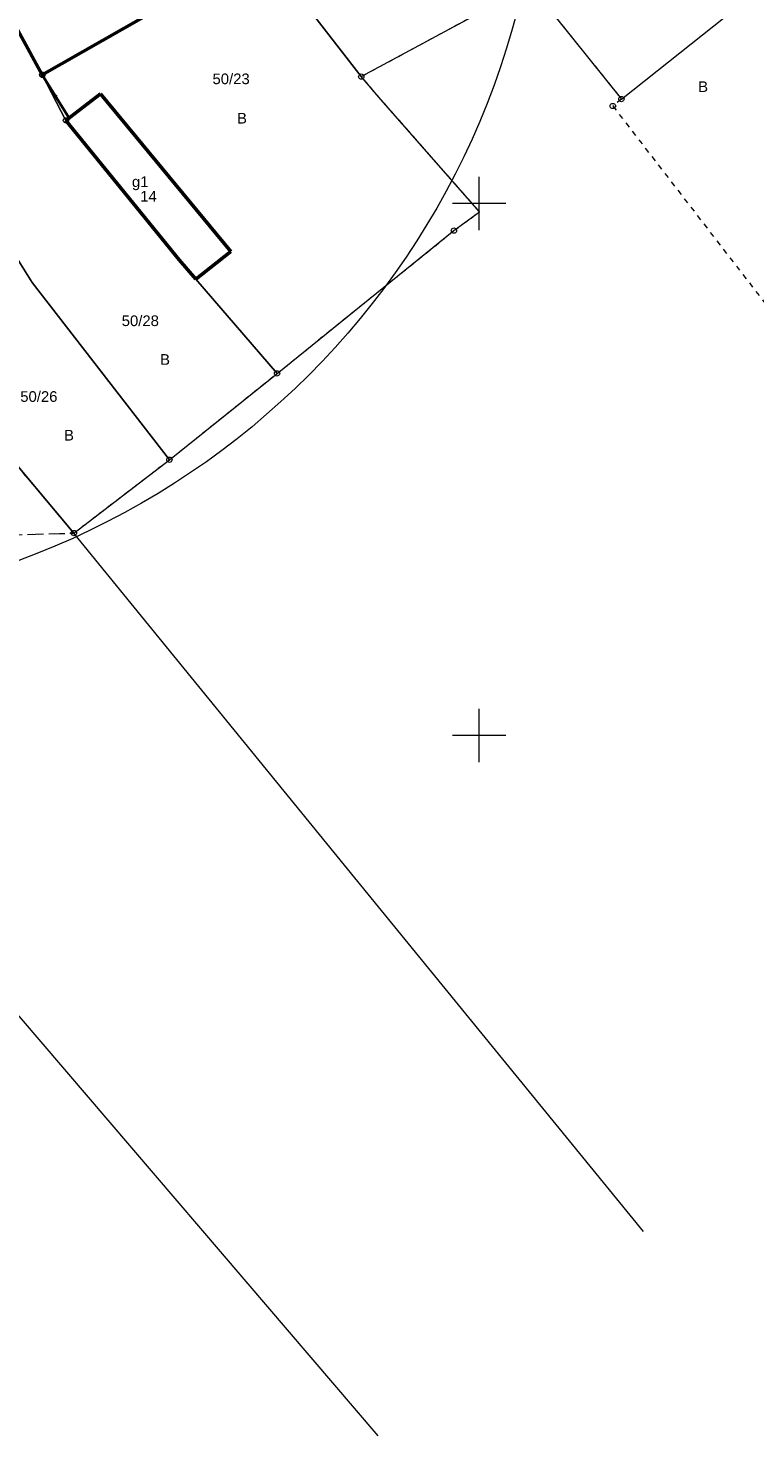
# Model space of a CAD drawing. Extents: x 5474185 to 5474933, y 5916077 to 5916824.
# Tile 119 of 256: x 5474708 to 5474776, y 5916084 to 5916216. Entities that reach past the tile are written whole.
import ezdxf
from ezdxf.enums import TextEntityAlignment as Align

# ---------------------------------------------------------------- set-up
doc = ezdxf.new("R2010")
doc.units = 0
doc.linetypes.add('PRZER1-1', pattern=[1, 0.5, -0.5])
doc.linetypes.add('PRZER3-1', pattern=[2, 1.5, -0.5])
for name, color, linetype, lineweight in [('GEPPGD', 253, 'CONTINUOUS', 18), ('GESBZO', 253, 'CONTINUOUS', 50), ('GESBZO_O', 253, 'CONTINUOUS', 50), ('GESDZI', 253, 'CONTINUOUS', 18), ('GESDZI_O', 253, 'CONTINUOUS', 18), ('GESKKL', 253, 'CONTINUOUS', 18), ('GESUZY', 253, 'CONTINUOUS', 18), ('GESUZY_O', 253, 'CONTINUOUS', 18), ('GSLKOG', 253, 'CONTINUOUS', 35), ('IS HP zasięg', 251, 'CONTINUOUS', 20), ('Ramka sekcyjna', 253, 'CONTINUOUS', 18)]:
    doc.layers.add(name, color=color, linetype=linetype, lineweight=lineweight)
doc.styles.add('Arial', font='arial.ttf')

msp = doc.modelspace()

# ---------------------------------------------------------------- hatches: boundary and pattern name
at = {"layer": 'GEPPGD'}
for points in [[(5474740.78, 5916209.735), (5474740.766094, 5916209.737202), (5474740.75355, 5916209.743594), (5474740.743594, 5916209.75355), (5474740.737202, 5916209.766094), (5474740.735, 5916209.78), (5474740.737202, 5916209.793906), (5474740.743594, 5916209.80645), (5474740.75355, 5916209.816406), (5474740.766094, 5916209.822798), (5474740.78, 5916209.825), (5474740.793906, 5916209.822798), (5474740.80645, 5916209.816406), (5474740.816406, 5916209.80645), (5474740.822798, 5916209.793906), (5474740.825, 5916209.78), (5474740.822798, 5916209.766094), (5474740.816406, 5916209.75355), (5474740.80645, 5916209.743594), (5474740.793906, 5916209.737202)], [(5474718.58, 5916198.655), (5474718.566094, 5916198.657202), (5474718.55355, 5916198.663594), (5474718.543594, 5916198.67355), (5474718.537202, 5916198.686094), (5474718.535, 5916198.7), (5474718.537202, 5916198.713906), (5474718.543594, 5916198.72645), (5474718.55355, 5916198.736406), (5474718.566094, 5916198.742798), (5474718.58, 5916198.745), (5474718.593906, 5916198.742798), (5474718.60645, 5916198.736406), (5474718.616406, 5916198.72645), (5474718.622798, 5916198.713906), (5474718.625, 5916198.7), (5474718.622798, 5916198.686094), (5474718.616406, 5916198.67355), (5474718.60645, 5916198.663594), (5474718.593906, 5916198.657202)], [(5474750.05, 5916199.185), (5474750.036094, 5916199.187202), (5474750.02355, 5916199.193594), (5474750.013594, 5916199.20355), (5474750.007202, 5916199.216094), (5474750.005, 5916199.23), (5474750.007202, 5916199.243906), (5474750.013594, 5916199.25645), (5474750.02355, 5916199.266406), (5474750.036094, 5916199.272798), (5474750.05, 5916199.275), (5474750.063906, 5916199.272798), (5474750.07645, 5916199.266406), (5474750.086406, 5916199.25645), (5474750.092798, 5916199.243906), (5474750.095, 5916199.23), (5474750.092798, 5916199.216094), (5474750.086406, 5916199.20355), (5474750.07645, 5916199.193594), (5474750.063906, 5916199.187202)], [(5474721.83, 5916194.655), (5474721.816094, 5916194.657202), (5474721.80355, 5916194.663594), (5474721.793594, 5916194.67355), (5474721.787202, 5916194.686094), (5474721.785, 5916194.7), (5474721.787202, 5916194.713906), (5474721.793594, 5916194.72645), (5474721.80355, 5916194.736406), (5474721.816094, 5916194.742798), (5474721.83, 5916194.745), (5474721.843906, 5916194.742798), (5474721.85645, 5916194.736406), (5474721.866406, 5916194.72645), (5474721.872798, 5916194.713906), (5474721.875, 5916194.7), (5474721.872798, 5916194.686094), (5474721.866406, 5916194.67355), (5474721.85645, 5916194.663594), (5474721.843906, 5916194.657202)], [(5474708.02, 5916192.515), (5474708.006094, 5916192.517202), (5474707.99355, 5916192.523594), (5474707.983594, 5916192.53355), (5474707.977202, 5916192.546094), (5474707.975, 5916192.56), (5474707.977202, 5916192.573906), (5474707.983594, 5916192.58645), (5474707.99355, 5916192.596406), (5474708.006094, 5916192.602798), (5474708.02, 5916192.605), (5474708.033906, 5916192.602798), (5474708.04645, 5916192.596406), (5474708.056406, 5916192.58645), (5474708.062798, 5916192.573906), (5474708.065, 5916192.56), (5474708.062798, 5916192.546094), (5474708.056406, 5916192.53355), (5474708.04645, 5916192.523594), (5474708.033906, 5916192.517202)], [(5474737.36, 5916137.785), (5474737.346094, 5916137.787202), (5474737.33355, 5916137.793594), (5474737.323594, 5916137.80355), (5474737.317202, 5916137.816094), (5474737.315, 5916137.83), (5474737.317202, 5916137.843906), (5474737.323594, 5916137.85645), (5474737.33355, 5916137.866406), (5474737.346094, 5916137.872798), (5474737.36, 5916137.875), (5474737.373906, 5916137.872798), (5474737.38645, 5916137.866406), (5474737.396406, 5916137.85645), (5474737.402798, 5916137.843906), (5474737.405, 5916137.83), (5474737.402798, 5916137.816094), (5474737.396406, 5916137.80355), (5474737.38645, 5916137.793594), (5474737.373906, 5916137.787202)]]:
    msp.add_hatch(color=256, dxfattribs=at).paths.add_polyline_path(points)
at = {"layer": 'GSLKOG'}
for points in [[(5474708.96558, 5916211.915089), (5474708.92012, 5916211.919604), (5474708.877378, 5916211.935733), (5474708.840265, 5916211.962373), (5474708.811313, 5916211.997711), (5474708.792494, 5916212.039339), (5474708.785089, 5916212.08442), (5474708.789604, 5916212.12988), (5474708.805733, 5916212.172622), (5474708.832373, 5916212.209735), (5474708.867711, 5916212.238687), (5474708.909339, 5916212.257506), (5474708.95442, 5916212.264911), (5474708.99988, 5916212.260396), (5474709.042622, 5916212.244267), (5474709.079735, 5916212.217627), (5474709.108687, 5916212.182289), (5474709.127506, 5916212.140661), (5474709.134911, 5916212.09558), (5474709.130396, 5916212.05012), (5474709.114267, 5916212.007378), (5474709.087627, 5916211.970265), (5474709.052289, 5916211.941313), (5474709.010661, 5916211.922494)], [(5474710.22558, 5916209.885089), (5474710.18012, 5916209.889604), (5474710.137378, 5916209.905733), (5474710.100265, 5916209.932373), (5474710.071313, 5916209.967712), (5474710.052494, 5916210.009339), (5474710.045089, 5916210.05442), (5474710.049604, 5916210.09988), (5474710.065733, 5916210.142622), (5474710.092373, 5916210.179735), (5474710.127712, 5916210.208687), (5474710.169339, 5916210.227506), (5474710.21442, 5916210.234911), (5474710.25988, 5916210.230396), (5474710.302622, 5916210.214267), (5474710.339735, 5916210.187627), (5474710.368687, 5916210.152289), (5474710.387506, 5916210.110661), (5474710.394911, 5916210.06558), (5474710.390396, 5916210.02012), (5474710.374267, 5916209.977378), (5474710.347627, 5916209.940265), (5474710.312289, 5916209.911313), (5474710.270661, 5916209.892494)], [(5474710.22558, 5916209.885089), (5474710.18012, 5916209.889604), (5474710.137378, 5916209.905733), (5474710.100265, 5916209.932373), (5474710.071313, 5916209.967712), (5474710.052494, 5916210.009339), (5474710.045089, 5916210.05442), (5474710.049604, 5916210.09988), (5474710.065733, 5916210.142622), (5474710.092373, 5916210.179735), (5474710.127712, 5916210.208687), (5474710.169339, 5916210.227506), (5474710.21442, 5916210.234911), (5474710.25988, 5916210.230396), (5474710.302622, 5916210.214267), (5474710.339735, 5916210.187627), (5474710.368687, 5916210.152289), (5474710.387506, 5916210.110661), (5474710.394911, 5916210.06558), (5474710.390396, 5916210.02012), (5474710.374267, 5916209.977378), (5474710.347627, 5916209.940265), (5474710.312289, 5916209.911313), (5474710.270661, 5916209.892494)], [(5474711.48558, 5916207.855089), (5474711.44012, 5916207.859604), (5474711.397378, 5916207.875733), (5474711.360265, 5916207.902373), (5474711.331313, 5916207.937711), (5474711.312494, 5916207.979339), (5474711.305089, 5916208.02442), (5474711.309604, 5916208.06988), (5474711.325733, 5916208.112622), (5474711.352373, 5916208.149735), (5474711.387711, 5916208.178687), (5474711.429339, 5916208.197506), (5474711.47442, 5916208.204911), (5474711.51988, 5916208.200396), (5474711.562622, 5916208.184267), (5474711.599735, 5916208.157627), (5474711.628687, 5916208.122289), (5474711.647506, 5916208.080661), (5474711.654911, 5916208.03558), (5474711.650396, 5916207.99012), (5474711.634267, 5916207.947378), (5474711.607627, 5916207.910265), (5474711.572289, 5916207.881313), (5474711.530661, 5916207.862494)]]:
    msp.add_hatch(color=256, dxfattribs=at).paths.add_polyline_path(points)

# ---------------------------------------------------------------- linework, layer by layer
at = {"layer": 'GEPPGD', "elevation": 10.24, "flags": 128}
for points in [[(5474708.96, 5916212.34), (5474709.037254, 5916212.327764), (5474709.106946, 5916212.292254), (5474709.162254, 5916212.236946), (5474709.197764, 5916212.167254), (5474709.21, 5916212.09), (5474709.197764, 5916212.012746), (5474709.162254, 5916211.943054), (5474709.106946, 5916211.887746), (5474709.037254, 5916211.852236), (5474708.96, 5916211.84), (5474708.882746, 5916211.852236), (5474708.813054, 5916211.887746), (5474708.757746, 5916211.943054), (5474708.722236, 5916212.012746), (5474708.71, 5916212.09), (5474708.722236, 5916212.167254), (5474708.757746, 5916212.236946), (5474708.813054, 5916212.292254), (5474708.882746, 5916212.327764), (5474708.96, 5916212.34)], [(5474738.93, 5916212.17), (5474739.007254, 5916212.157764), (5474739.076946, 5916212.122254), (5474739.132254, 5916212.066946), (5474739.167764, 5916211.997254), (5474739.18, 5916211.92), (5474739.167764, 5916211.842746), (5474739.132254, 5916211.773054), (5474739.076946, 5916211.717746), (5474739.007254, 5916211.682236), (5474738.93, 5916211.67), (5474738.852746, 5916211.682236), (5474738.783054, 5916211.717746), (5474738.727746, 5916211.773054), (5474738.692236, 5916211.842746), (5474738.68, 5916211.92), (5474738.692236, 5916211.997254), (5474738.727746, 5916212.066946), (5474738.783054, 5916212.122254), (5474738.852746, 5916212.157764), (5474738.93, 5916212.17)], [(5474762.56, 5916209.41), (5474762.637254, 5916209.397764), (5474762.706946, 5916209.362254), (5474762.762254, 5916209.306946), (5474762.797764, 5916209.237254), (5474762.81, 5916209.16), (5474762.797764, 5916209.082746), (5474762.762254, 5916209.013054), (5474762.706946, 5916208.957746), (5474762.637254, 5916208.922236), (5474762.56, 5916208.91), (5474762.482746, 5916208.922236), (5474762.413054, 5916208.957746), (5474762.357746, 5916209.013054), (5474762.322236, 5916209.082746), (5474762.31, 5916209.16), (5474762.322236, 5916209.237254), (5474762.357746, 5916209.306946), (5474762.413054, 5916209.362254), (5474762.482746, 5916209.397764), (5474762.56, 5916209.41)], [(5474763.37, 5916210.06), (5474763.447254, 5916210.047764), (5474763.516946, 5916210.012254), (5474763.572254, 5916209.956946), (5474763.607764, 5916209.887254), (5474763.62, 5916209.81), (5474763.607764, 5916209.732746), (5474763.572254, 5916209.663054), (5474763.516946, 5916209.607746), (5474763.447254, 5916209.572236), (5474763.37, 5916209.56), (5474763.292746, 5916209.572236), (5474763.223054, 5916209.607746), (5474763.167746, 5916209.663054), (5474763.132236, 5916209.732746), (5474763.12, 5916209.81), (5474763.132236, 5916209.887254), (5474763.167746, 5916209.956946), (5474763.223054, 5916210.012254), (5474763.292746, 5916210.047764), (5474763.37, 5916210.06)], [(5474711.19, 5916208.06), (5474711.267254, 5916208.047764), (5474711.336946, 5916208.012254), (5474711.392254, 5916207.956946), (5474711.427764, 5916207.887254), (5474711.44, 5916207.81), (5474711.427764, 5916207.732746), (5474711.392254, 5916207.663054), (5474711.336946, 5916207.607746), (5474711.267254, 5916207.572236), (5474711.19, 5916207.56), (5474711.112746, 5916207.572236), (5474711.043054, 5916207.607746), (5474710.987746, 5916207.663054), (5474710.952236, 5916207.732746), (5474710.94, 5916207.81), (5474710.952236, 5916207.887254), (5474710.987746, 5916207.956946), (5474711.043054, 5916208.012254), (5474711.112746, 5916208.047764), (5474711.19, 5916208.06)], [(5474747.63, 5916197.7), (5474747.707254, 5916197.687764), (5474747.776946, 5916197.652254), (5474747.832254, 5916197.596946), (5474747.867764, 5916197.527254), (5474747.88, 5916197.45), (5474747.867764, 5916197.372746), (5474747.832254, 5916197.303054), (5474747.776946, 5916197.247746), (5474747.707254, 5916197.212236), (5474747.63, 5916197.2), (5474747.552746, 5916197.212236), (5474747.483054, 5916197.247746), (5474747.427746, 5916197.303054), (5474747.392236, 5916197.372746), (5474747.38, 5916197.45), (5474747.392236, 5916197.527254), (5474747.427746, 5916197.596946), (5474747.483054, 5916197.652254), (5474747.552746, 5916197.687764), (5474747.63, 5916197.7)], [(5474731.02, 5916184.28), (5474731.097254, 5916184.267764), (5474731.166946, 5916184.232254), (5474731.222254, 5916184.176946), (5474731.257764, 5916184.107254), (5474731.27, 5916184.03), (5474731.257764, 5916183.952746), (5474731.222254, 5916183.883054), (5474731.166946, 5916183.827746), (5474731.097254, 5916183.792236), (5474731.02, 5916183.78), (5474730.942746, 5916183.792236), (5474730.873054, 5916183.827746), (5474730.817746, 5916183.883054), (5474730.782236, 5916183.952746), (5474730.77, 5916184.03), (5474730.782236, 5916184.107254), (5474730.817746, 5916184.176946), (5474730.873054, 5916184.232254), (5474730.942746, 5916184.267764), (5474731.02, 5916184.28)], [(5474720.91, 5916176.17), (5474720.987254, 5916176.157764), (5474721.056946, 5916176.122254), (5474721.112254, 5916176.066946), (5474721.147764, 5916175.997254), (5474721.16, 5916175.92), (5474721.147764, 5916175.842746), (5474721.112254, 5916175.773054), (5474721.056946, 5916175.717746), (5474720.987254, 5916175.682236), (5474720.91, 5916175.67), (5474720.832746, 5916175.682236), (5474720.763054, 5916175.717746), (5474720.707746, 5916175.773054), (5474720.672236, 5916175.842746), (5474720.66, 5916175.92), (5474720.672236, 5916175.997254), (5474720.707746, 5916176.066946), (5474720.763054, 5916176.122254), (5474720.832746, 5916176.157764), (5474720.91, 5916176.17)], [(5474711.93, 5916169.28), (5474712.007254, 5916169.267764), (5474712.076946, 5916169.232254), (5474712.132254, 5916169.176946), (5474712.167764, 5916169.107254), (5474712.18, 5916169.03), (5474712.167764, 5916168.952746), (5474712.132254, 5916168.883054), (5474712.076946, 5916168.827746), (5474712.007254, 5916168.792236), (5474711.93, 5916168.78), (5474711.852746, 5916168.792236), (5474711.783054, 5916168.827746), (5474711.727746, 5916168.883054), (5474711.692236, 5916168.952746), (5474711.68, 5916169.03), (5474711.692236, 5916169.107254), (5474711.727746, 5916169.176946), (5474711.783054, 5916169.232254), (5474711.852746, 5916169.267764), (5474711.93, 5916169.28)]]:
    msp.add_lwpolyline(points, close=True, dxfattribs=at)
at = {"layer": 'GESBZO', "linetype": 'Continuous', "lineweight": 53}
for p, q in [((5474704.16, 5916220.85, 10.18), (5474708.96, 5916212.09, 10.18)), ((5474708.96, 5916212.09, 10.18), (5474722.32, 5916219.73, 10.18)), ((5474711.19, 5916207.81, 10.18), (5474714.42, 5916210.29, 10.18)), ((5474714.42, 5916210.29, 10.18), (5474726.69, 5916195.49, 10.18)), ((5474718.58, 5916198.7, 10.18), (5474711.19, 5916207.81, 10.18)), ((5474721.83, 5916194.7, 10.18), (5474718.58, 5916198.7, 10.18)), ((5474723.38, 5916192.88, 10.18), (5474721.83, 5916194.7, 10.18)), ((5474726.69, 5916195.49, 10.18), (5474723.38, 5916192.88, 10.18))]:
    msp.add_line(p, q, dxfattribs=at)
at = {"layer": 'GESDZI', "linetype": 'Continuous', "lineweight": 13}
for p, q in [((5474723.05, 5916232.42, 10.22), (5474738.93, 5916211.92, 10.22)), ((5474738.93, 5916211.92, 10.22), (5474723.05, 5916232.42, 10.22)), ((5474704.16, 5916220.85, 10.22), (5474708.96, 5916212.09, 10.22)), ((5474708.96, 5916212.09, 10.22), (5474704.16, 5916220.85, 10.22)), ((5474754.65, 5916220.69, 10.22), (5474763.37, 5916209.81, 10.22)), ((5474763.37, 5916209.81, 10.22), (5474777.43, 5916220.97, 10.22)), ((5474738.93, 5916211.92, 10.22), (5474752.61, 5916219.32, 10.22)), ((5474708.96, 5916212.09, 10.22), (5474711.19, 5916207.81, 10.22)), ((5474711.19, 5916207.81, 10.22), (5474708.96, 5916212.09, 10.22)), ((5474740.78, 5916209.78, 10.22), (5474738.93, 5916211.92, 10.22)), ((5474750.05, 5916199.23, 10.22), (5474740.78, 5916209.78, 10.22)), ((5474711.19, 5916207.81, 10.22), (5474718.58, 5916198.7, 10.22)), ((5474718.58, 5916198.7, 10.22), (5474711.19, 5916207.81, 10.22)), ((5474718.58, 5916198.7, 10.22), (5474721.83, 5916194.7, 10.22)), ((5474721.83, 5916194.7, 10.22), (5474718.58, 5916198.7, 10.22)), ((5474747.63, 5916197.45, 10.22), (5474750.05, 5916199.23, 10.22)), ((5474731.02, 5916184.03, 10.22), (5474747.63, 5916197.45, 10.22)), ((5474708.02, 5916192.56, 10.22), (5474706.15, 5916195.58, 10.22)), ((5474706.15, 5916195.58, 10.22), (5474708.02, 5916192.56, 10.22)), ((5474721.83, 5916194.7, 10.22), (5474731.02, 5916184.03, 10.22)), ((5474731.02, 5916184.03, 10.22), (5474721.83, 5916194.7, 10.22)), ((5474720.91, 5916175.92, 10.22), (5474708.02, 5916192.56, 10.22)), ((5474708.02, 5916192.56, 10.22), (5474720.91, 5916175.92, 10.22)), ((5474711.93, 5916169.03, 10.22), (5474697.31, 5916186.44, 10.22)), ((5474697.31, 5916186.44, 10.22), (5474711.93, 5916169.03, 10.22)), ((5474720.91, 5916175.92, 10.22), (5474731.02, 5916184.03, 10.22)), ((5474711.93, 5916169.03, 10.22), (5474720.91, 5916175.92, 10.22)), ((5474737.36, 5916137.83, 10.22), (5474711.93, 5916169.03, 10.22)), ((5474675.68, 5916159.98, 10.22), (5474740.48, 5916084.2, 10.22)), ((5474765.43, 5916103.4, 10.22), (5474737.36, 5916137.83, 10.22))]:
    msp.add_line(p, q, dxfattribs=at)
at = {"layer": 'GESKKL', "linetype": 'PRZER3-1', "lineweight": 13}
for p, q in [((5474711.93, 5916169.03, 10.06), (5474697.31, 5916186.44, 10.06)), ((5474685.58, 5916168.24, 10.06), (5474711.93, 5916169.03, 10.06))]:
    msp.add_line(p, q, dxfattribs=at)
at = {"layer": 'GESUZY', "linetype": 'PRZER1-1', "lineweight": 13}
for p, q in [((5474754.65, 5916220.69, 10.08), (5474763.37, 5916209.81, 10.08)), ((5474738.93, 5916211.92, 10.08), (5474752.61, 5916219.32, 10.08)), ((5474740.78, 5916209.78, 10.08), (5474738.93, 5916211.92, 10.08)), ((5474750.05, 5916199.23, 10.08), (5474740.78, 5916209.78, 10.08)), ((5474763.37, 5916209.81, 10.08), (5474762.56, 5916209.16, 10.08)), ((5474762.56, 5916209.16, 10.08), (5474780.61, 5916185.76, 10.08)), ((5474747.63, 5916197.45, 10.08), (5474750.05, 5916199.23, 10.08)), ((5474731.02, 5916184.03, 10.08), (5474747.63, 5916197.45, 10.08)), ((5474697.31, 5916186.44, 10.08), (5474711.93, 5916169.03, 10.08)), ((5474711.93, 5916169.03, 10.08), (5474697.31, 5916186.44, 10.08)), ((5474720.91, 5916175.92, 10.08), (5474731.02, 5916184.03, 10.08)), ((5474711.93, 5916169.03, 10.08), (5474720.91, 5916175.92, 10.08)), ((5474685.58, 5916168.24, 10.08), (5474711.93, 5916169.03, 10.08))]:
    msp.add_line(p, q, dxfattribs=at)
at = {"layer": 'GSLKOG', "linetype": 'Continuous', "lineweight": 35, "elevation": 10.18, "flags": 128}
msp.add_lwpolyline([(5474708.96, 5916212.09), (5474711.48, 5916208.03)], dxfattribs=at)
at = {"layer": 'IS HP zasięg', "lineweight": 15, "ltscale": 0.7}
msp.add_circle((5474680.96, 5916236.9), 75, dxfattribs=at)
msp.add_circle((5474680.96, 5916236.9), 75, dxfattribs=at)
at = {"layer": 'Ramka sekcyjna', "linetype": 'Continuous', "lineweight": 18, "elevation": 100, "flags": 128}
for points in [[(5474750, 5916197.5), (5474750, 5916202.5)], [(5474752.5, 5916200), (5474747.5, 5916200)], [(5474750, 5916147.5), (5474750, 5916152.5)], [(5474752.5, 5916150), (5474747.5, 5916150)]]:
    msp.add_lwpolyline(points, dxfattribs=at)

# ---------------------------------------------------------------- texts
at = {"layer": 'GESBZO_O', "linetype": 'Continuous', "lineweight": 0, "style": 'Arial'}
msp.add_text('g1', height=1, dxfattribs=at).set_placement((5474718.94, 5916201.547463, 10.8), align=Align.RIGHT)
msp.add_text('14', height=1, dxfattribs=at).set_placement((5474718.94, 5916200.172463, 10.8), align=Align.CENTER)
at = {"layer": 'GESDZI_O', "linetype": 'Continuous', "lineweight": 0, "style": 'Arial'}
for s, p in [('50/23', (5474724.956496, 5916211.211881, 10.8)), ('50/28', (5474716.427154, 5916188.479518, 10.8)), ('50/26', (5474706.896657, 5916181.360206, 10.8))]:
    msp.add_text(s, height=1, dxfattribs=at).set_placement(p)
at = {"layer": 'GESUZY_O', "linetype": 'Continuous', "lineweight": 0, "style": 'Arial'}
for p in [(5474770.578342, 5916210.475576, 10.8), (5474727.260192, 5916207.512415, 10.8), (5474720.031009, 5916184.844466, 10.8), (5474711.010358, 5916177.722927, 10.8)]:
    msp.add_text('B', height=1, dxfattribs=at).set_placement(p)

doc.saveas('drawing.dxf')
